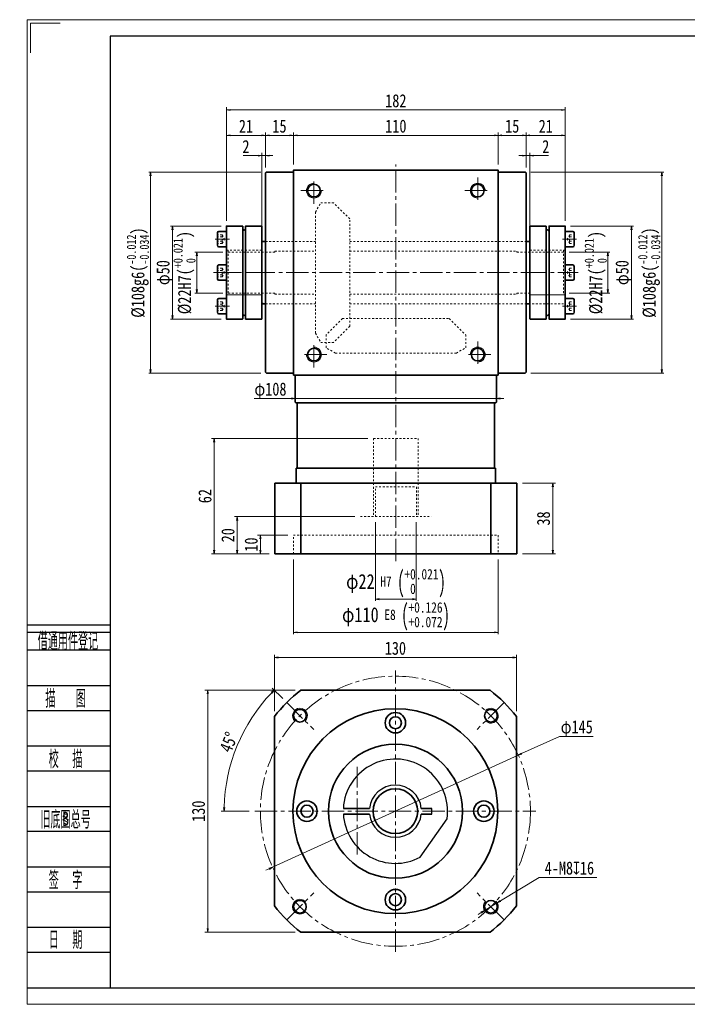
# Model space of a CAD drawing. Header units: millimetres. Extents: x -4 to 775, y 0 to 529.
# Tile 1 of 7: x -4 to 355, y 0 to 529. Entities that reach past the tile are written whole.
import ezdxf
from ezdxf.enums import TextEntityAlignment as Align

# ---------------------------------------------------------------- set-up
doc = ezdxf.new("R2010")
doc.units = ezdxf.units.MM
doc.linetypes.add('点画线', pattern=[18, 12, -2, 2, -2])
doc.linetypes.add('虚线', pattern=[2, 1, -1])
doc.layers.add('2细线层', color=4, linetype='Continuous')
doc.layers.add('6文字层', color=3, linetype='Continuous')
for name, color, linetype, lineweight in [('CDRAFT0', 7, 'Continuous', 35), ('中心线层', 1, '点画线', 18), ('图框_外框线', 7, 'Continuous', 18), ('尺寸线层', 3, 'Continuous', 18), ('粗实线层', 7, 'Continuous', 35), ('细实线', 211, 'Continuous', 18), ('虚线层', 6, '虚线', 18)]:
    doc.layers.add(name, color=color, linetype=linetype, lineweight=lineweight)
doc.styles.add('PC_TEXTSTYLE', font='ISOCP.SHX', dxfattribs={"width": 0.707, "bigfont": 'GBCBIG.SHX'})
doc.styles.add('宋体', font='txt', dxfattribs={"width": 0.8})
doc.dimstyles.new('A水平标注$0', dxfattribs={"dimtxt": 3.5, "dimasz": 2, "dimexe": 1.5, "dimexo": 3, "dimgap": 1.1, "dimtad": 1, "dimtoh": 1, "dimdec": 4, "dimdsep": 46, "dimtxsty": '宋体', "dimblk": 'OPEN', "dimcen": 3, "dimclrd": 3, "dimclre": 3, "dimclrt": 6, "dimadec": 0, "dimazin": 0, "dimtm": 1e-09, "dimtfac": 1, "dimtdec": 4, "dimtix": 1, "dimtmove": 0, "dimatfit": 3, "dimldrblk": 'OPEN', "dimfxl": 0, "dimlwd": 13, "dimlwe": 13, "dimarcsym": 0})
doc.dimstyles.new('D直径标注φ25', dxfattribs={"dimtxt": 3.5, "dimasz": 2, "dimexe": 1, "dimexo": 3, "dimtad": 1, "dimtoh": 1, "dimdec": 1, "dimdsep": 46, "dimtxsty": '宋体', "dimblk": 'OPEN', "dimcen": 3, "dimclrd": 3, "dimclre": 3, "dimclrt": 130, "dimadec": 0, "dimazin": 0, "dimtm": 1e-09, "dimtfac": 1, "dimtdec": 1, "dimtmove": 0, "dimatfit": 0, "dimldrblk": 'OPEN', "dimfxl": 0, "dimlwd": 13, "dimlwe": 13, "dimarcsym": 0})
doc.dimstyles.new('螺孔(M8-7H)', dxfattribs={"dimtxt": 3.5, "dimasz": 2, "dimexe": 1.25, "dimexo": 3, "dimtad": 1, "dimtoh": 1, "dimdec": 4, "dimdsep": 46, "dimtxsty": '宋体', "dimblk": 'OPEN', "dimcen": 3, "dimclrd": 3, "dimclre": 3, "dimclrt": 2, "dimadec": 0, "dimazin": 0, "dimtm": 1e-09, "dimtfac": 1, "dimtdec": 4, "dimtmove": 0, "dimatfit": 3, "dimldrblk": 'OPEN', "dimfxl": 0, "dimlwd": 9, "dimlwe": 9, "dimarcsym": 0})

# ---------------------------------------------------------------- blocks, each defined once
blk = doc.blocks.new('_Open')
at = {"color": 0, "linetype": 'ByBlock', "lineweight": -2}
for p, q in [((-1, 0.17), (0, 0)), ((-1, -0.17), (0, 0)), ((0, 0), (-1, 0))]:
    blk.add_line(p, q, dxfattribs=at)
blk = doc.blocks.new('*D18')
at = {"layer": 'Defpoints', "color": 0}
for p in [(125.23, 251.83), (143, 251.83), (133, 241.83)]:
    blk.add_point(p, dxfattribs=at)
at = {"layer": '尺寸线层', "color": 3, "lineweight": 13}
for p, q in [((140, 251.83), (123.73, 251.83)), ((125.23, 243.83), (125.23, 249.83)), ((130, 241.83), (123.73, 241.83))]:
    blk.add_line(p, q, dxfattribs=at)
at = {"layer": '尺寸线层', "color": 3, "lineweight": 13, "xscale": 2, "yscale": 2, "zscale": 2}
for p, rotation in [((125.23, 251.83), 90), ((125.23, 241.83), 270)]:
    blk.add_blockref('_Open', p, dxfattribs=dict(at, rotation=rotation))
at = {"layer": '尺寸线层', "color": 6, "insert": (120.31, 246.83), "char_height": 7, "attachment_point": 5, "rotation": 90, "style": '宋体'}
blk.add_mtext('10', dxfattribs=at)
blk = doc.blocks.new('*D19')
at = {"layer": 'Defpoints', "color": 0}
for p in [(100.45, 303.83), (186, 303.83), (133, 241.83)]:
    blk.add_point(p, dxfattribs=at)
at = {"layer": '尺寸线层', "color": 3, "lineweight": 13}
for p, q in [((183, 303.83), (98.95, 303.83)), ((100.45, 243.83), (100.45, 301.83)), ((130, 241.83), (98.95, 241.83))]:
    blk.add_line(p, q, dxfattribs=at)
at = {"layer": '尺寸线层', "color": 3, "lineweight": 13, "xscale": 2, "yscale": 2, "zscale": 2}
for p, rotation in [((100.45, 303.83), 90), ((100.45, 241.83), 270)]:
    blk.add_blockref('_Open', p, dxfattribs=dict(at, rotation=rotation))
at = {"layer": '尺寸线层', "color": 6, "insert": (95.52, 272.83), "char_height": 7, "attachment_point": 5, "rotation": 90, "style": '宋体'}
blk.add_mtext('62', dxfattribs=at)
blk = doc.blocks.new('*D20')
at = {"layer": 'Defpoints', "color": 0}
for p in [(144, 328.6), (252, 328.27), (252, 325.21)]:
    blk.add_point(p, dxfattribs=at)
at = {"layer": '尺寸线层', "color": 3, "lineweight": 13}
for p, q in [((121.86, 325.21), (139.97, 325.21)), ((139.97, 325.21), (142, 325.21)), ((144, 325.6), (144, 324.21)), ((144, 325.21), (252, 325.21)), ((252, 325.27), (252, 324.21)), ((254, 325.21), (256, 325.21))]:
    blk.add_line(p, q, dxfattribs=at)
at = {"layer": '尺寸线层', "color": 3, "lineweight": 13, "xscale": 2, "yscale": 2, "zscale": 2}
blk.add_blockref('_Open', (144, 325.21), dxfattribs=at)
at = {"layer": '尺寸线层', "color": 3, "lineweight": 13, "xscale": 2, "yscale": 2, "zscale": 2, "rotation": 180}
blk.add_blockref('_Open', (252, 325.21), dxfattribs=at)
at = {"layer": '尺寸线层', "color": 130, "insert": (130.67, 329.37), "char_height": 7, "attachment_point": 5, "style": '宋体'}
blk.add_mtext('φ108', dxfattribs=at)
blk = doc.blocks.new('*D21')
at = {"layer": 'Defpoints', "color": 0}
for p in [(146.96, 168.66), (96.94, 38.66), (146.96, 38.66)]:
    blk.add_point(p, dxfattribs=at)
at = {"layer": '尺寸线层', "color": 3, "lineweight": 13}
for p, q in [((143.96, 168.66), (95.44, 168.66)), ((96.94, 166.66), (96.94, 40.66)), ((143.96, 38.66), (95.44, 38.66))]:
    blk.add_line(p, q, dxfattribs=at)
at = {"layer": '尺寸线层', "color": 3, "lineweight": 13, "xscale": 2, "yscale": 2, "zscale": 2}
for p, rotation in [((96.94, 168.66), 90), ((96.94, 38.66), 270)]:
    blk.add_blockref('_Open', p, dxfattribs=dict(at, rotation=rotation))
at = {"layer": '尺寸线层', "color": 6, "insert": (92.02, 103.66), "char_height": 7, "attachment_point": 5, "rotation": 90, "style": '宋体'}
blk.add_mtext('130', dxfattribs=at)
blk = doc.blocks.new('*D22')
at = {"layer": 'Defpoints', "color": 0}
for p in [(139.43, 162), (153.9, 147.53), (112.77, 138.87), (122.26, 103.66), (273.26, 103.66)]:
    blk.add_point(p, dxfattribs=at)
at = {"layer": '尺寸线层', "color": 3, "lineweight": 13}
for p, q in [((137.3, 164.12), (131.65, 169.77)), ((119.26, 103.66), (104.27, 103.66))]:
    blk.add_line(p, q, dxfattribs=at)
blk.add_arc((197.76, 103.66), 91.99, 136.2457, 178.7543, dxfattribs=at)
at = {"layer": '尺寸线层', "color": 3, "lineweight": 13, "xscale": 2, "yscale": 2, "zscale": 2}
for p, rotation in [((132.71, 168.71), 45.62283992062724), ((105.77, 103.66), 269.3771600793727)]:
    blk.add_blockref('_Open', p, dxfattribs=dict(at, rotation=rotation))
at = {"layer": '尺寸线层', "color": 6, "insert": (108.26, 140.74), "char_height": 7, "attachment_point": 5, "rotation": 67.5, "style": '宋体'}
blk.add_mtext('45%%d', dxfattribs=at)
blk = doc.blocks.new('*D23')
at = {"layer": 'Defpoints', "color": 0}
for p in [(263.73, 133.74), (131.79, 73.59)]:
    blk.add_point(p, dxfattribs=at)
at = {"layer": '尺寸线层', "color": 3, "lineweight": 13}
for p, q in [((285.87, 143.83), (265.55, 134.57)), ((303.95, 143.83), (285.87, 143.83)), ((131.79, 73.59), (263.73, 133.74)), ((129.97, 72.76), (128.15, 71.93))]:
    blk.add_line(p, q, dxfattribs=at)
at = {"layer": '尺寸线层', "color": 3, "lineweight": 13, "xscale": 2, "yscale": 2, "zscale": 2}
for p, rotation in [((263.73, 133.74), 204.5077356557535), ((131.79, 73.59), 24.50773565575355)]:
    blk.add_blockref('_Open', p, dxfattribs=dict(at, rotation=rotation))
at = {"layer": '尺寸线层', "color": 130, "insert": (295.16, 147.99), "char_height": 7, "attachment_point": 5, "style": '宋体'}
blk.add_mtext('φ145', dxfattribs=at)
blk = doc.blocks.new('*D24')
at = {"layer": 'Defpoints', "color": 0}
for p in [(112.77, 261.83), (178.98, 261.83), (133, 241.83)]:
    blk.add_point(p, dxfattribs=at)
at = {"layer": '尺寸线层', "color": 3, "lineweight": 13}
for p, q in [((175.98, 261.83), (111.27, 261.83)), ((112.77, 243.83), (112.77, 259.83)), ((130, 241.83), (111.27, 241.83))]:
    blk.add_line(p, q, dxfattribs=at)
at = {"layer": '尺寸线层', "color": 3, "lineweight": 13, "xscale": 2, "yscale": 2, "zscale": 2}
for p, rotation in [((112.77, 261.83), 90), ((112.77, 241.83), 270)]:
    blk.add_blockref('_Open', p, dxfattribs=dict(at, rotation=rotation))
at = {"layer": '尺寸线层', "color": 6, "insert": (107.85, 251.83), "char_height": 7, "attachment_point": 5, "rotation": 90, "style": '宋体'}
blk.add_mtext('20', dxfattribs=at)
blk = doc.blocks.new('*D25')
at = {"layer": 'Defpoints', "color": 0}
for p in [(108, 403.83), (91.07, 381.83), (108, 381.83)]:
    blk.add_point(p, dxfattribs=at)
at = {"layer": '尺寸线层', "color": 3, "lineweight": 13}
for p, q in [((105, 403.83), (90.07, 403.83)), ((91.07, 401.83), (91.07, 383.83)), ((105, 381.83), (90.07, 381.83))]:
    blk.add_line(p, q, dxfattribs=at)
at = {"layer": '尺寸线层', "color": 3, "lineweight": 13, "xscale": 2, "yscale": 2, "zscale": 2}
for p, rotation in [((91.07, 403.83), 90), ((91.07, 381.83), 270)]:
    blk.add_blockref('_Open', p, dxfattribs=dict(at, rotation=rotation))
at = {"layer": '尺寸线层', "color": 130, "insert": (84.47, 392.83), "char_height": 7, "attachment_point": 5, "rotation": 90, "style": '宋体'}
blk.add_mtext('{\\A1;\\A1;%%C22H7({\\H0.707107x;\\S+0.021^  0;})}', dxfattribs=at)
blk = doc.blocks.new('*D26')
at = {"layer": 'Defpoints', "color": 0}
for p in [(288, 403.83), (288, 381.83), (311.9, 381.83)]:
    blk.add_point(p, dxfattribs=at)
at = {"layer": '尺寸线层', "color": 3, "lineweight": 13}
for p, q in [((291, 403.83), (312.9, 403.83)), ((311.9, 401.83), (311.9, 383.83)), ((291, 381.83), (312.9, 381.83))]:
    blk.add_line(p, q, dxfattribs=at)
at = {"layer": '尺寸线层', "color": 3, "lineweight": 13, "xscale": 2, "yscale": 2, "zscale": 2}
for p, rotation in [((311.9, 403.83), 90), ((311.9, 381.83), 270)]:
    blk.add_blockref('_Open', p, dxfattribs=dict(at, rotation=rotation))
at = {"layer": '尺寸线层', "color": 130, "insert": (305.31, 392.83), "char_height": 7, "attachment_point": 5, "rotation": 90, "style": '宋体'}
blk.add_mtext('{\\A1;\\A1;%%C22H7({\\H0.707107x;\\S+0.021^  0;})}', dxfattribs=at)
blk = doc.blocks.new('34fhh_1')
at = {"layer": '中心线层'}
blk.add_line((1.59, 0), (-6.07, 0), dxfattribs=at)
at = {"layer": '粗实线层'}
for p, q in [((-4.82, 3.31), (-4.82, -3.31)), ((0, 4.14), (-3.99, 4.14)), ((0, -4.14), (0, 4.14)), ((-3.99, -4.14), (0, -4.14))]:
    blk.add_line(p, q, dxfattribs=at)
for centre, start, end in [((-3.99, 3.31), 90, 180), ((-3.99, -3.31), 180, 270)]:
    blk.add_arc(centre, 0.828, start, end, dxfattribs=at)
at = {"layer": '虚线层'}
for p, q in [((-2.32, 2.31), (-4.82, 2.31)), ((-2.32, 1.15), (-4.82, 1.15)), ((-2.32, 2.31), (-0.99, 0)), ((-2.32, -2.31), (-0.99, 0)), ((-2.32, -1.15), (-4.82, -1.15)), ((-2.32, -2.31), (-4.82, -2.31))]:
    blk.add_line(p, q, dxfattribs=at)
for centre, radius, start, end in [((-3.47, 1.73), 1.29, 333.4349, 26.5651), ((-6.71, 0), 4.54, 345.2529, 14.7471), ((-3.47, -1.73), 1.29, 333.4349, 26.5651)]:
    blk.add_arc(centre, radius, start, end, dxfattribs=at)
blk = doc.blocks.new('zjt-090_1')
at = {"color": 7, "linetype": 'Continuous'}
for p, q in [((-19, -24.85), (-19, 24.85)), ((-10.41, 25), (-18.85, 25)), ((-10.26, 24.85), (-10.26, 0)), ((-8.74, 24.85), (-8.74, -24.85)), ((-0.15, 25), (-8.59, 25)), ((0, 24.85), (0, 0)), ((-10.26, 0), (-10.26, -24.85)), ((0, 0), (0, -24.85)), ((-18.85, -25), (-10.41, -25)), ((-8.59, -25), (-0.15, -25))]:
    blk.add_line(p, q, dxfattribs=at)
for centre, radius, start, end in [((-18.85, 24.85), 0.15, 90, 180), ((-10.41, 24.85), 0.15, 0, 90), ((-9.5, 22.25), 0.76, 0, 180), ((-8.59, 24.85), 0.15, 90, 180), ((-0.15, 24.85), 0.15, 0, 90), ((-18.85, -24.85), 0.15, 180, 270), ((-10.41, -24.85), 0.15, 270, 0), ((-9.5, -22.25), 0.76, 180, 0), ((-8.59, -24.85), 0.15, 180, 270), ((-0.15, -24.85), 0.15, 270, 0)]:
    blk.add_arc(centre, radius, start, end, dxfattribs=at)
at = {"layer": '中心线层'}
blk.add_line((3, 0), (-25.94, 0), dxfattribs=at)
at = {"layer": '粗实线层', "color": 6, "linetype": '虚线', "lineweight": 18}
for p, q in [((0, 12), (-19, 12)), ((0, -12), (-19, -12))]:
    blk.add_line(p, q, dxfattribs=at)
at = {"layer": '粗实线层'}
for p in [(-19, 18), (-19, 0)]:
    blk.add_blockref('34fhh_1', p, dxfattribs=at)
at = {"layer": '粗实线层', "xscale": -0.9999999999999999, "rotation": 180}
blk.add_blockref('34fhh_1', (-19, -18), dxfattribs=at)
blk = doc.blocks.new('*D27')
at = {"layer": 'Defpoints', "color": 0}
for p in [(288.85, 417.83), (288.85, 367.83), (324.57, 367.83)]:
    blk.add_point(p, dxfattribs=at)
at = {"layer": '尺寸线层', "color": 3, "lineweight": 13}
for p, q in [((291.85, 417.83), (325.57, 417.83)), ((324.57, 415.83), (324.57, 369.83)), ((291.85, 367.83), (325.57, 367.83))]:
    blk.add_line(p, q, dxfattribs=at)
at = {"layer": '尺寸线层', "color": 3, "lineweight": 13, "xscale": 2, "yscale": 2, "zscale": 2}
for p, rotation in [((324.57, 417.83), 90), ((324.57, 367.83), 270)]:
    blk.add_blockref('_Open', p, dxfattribs=dict(at, rotation=rotation))
at = {"layer": '尺寸线层', "color": 130, "insert": (320.41, 392.83), "char_height": 7, "attachment_point": 5, "rotation": 90, "style": '宋体'}
blk.add_mtext('φ50', dxfattribs=at)
blk = doc.blocks.new('*D28')
at = {"layer": 'Defpoints', "color": 0}
for p in [(267.5, 446.83), (267.5, 338.83), (340.87, 338.83)]:
    blk.add_point(p, dxfattribs=at)
at = {"layer": '尺寸线层', "color": 3, "lineweight": 13}
for p, q in [((270.5, 446.83), (341.87, 446.83)), ((340.87, 444.83), (340.87, 340.83)), ((270.5, 338.83), (341.87, 338.83))]:
    blk.add_line(p, q, dxfattribs=at)
at = {"layer": '尺寸线层', "color": 3, "lineweight": 13, "xscale": 2, "yscale": 2, "zscale": 2}
for p, rotation in [((340.87, 446.83), 90), ((340.87, 338.83), 270)]:
    blk.add_blockref('_Open', p, dxfattribs=dict(at, rotation=rotation))
at = {"layer": '尺寸线层', "color": 130, "insert": (334.04, 392.83), "char_height": 7, "attachment_point": 5, "rotation": 90, "style": '宋体'}
blk.add_mtext('{\\A1;\\A1;%%C108g6({\\H0.707107x;\\S-0.012^ -0.034;})}', dxfattribs=at)
blk = doc.blocks.new('*D29')
at = {"layer": 'Defpoints', "color": 0}
for p in [(107.15, 417.83), (78.04, 367.83), (107.15, 367.83)]:
    blk.add_point(p, dxfattribs=at)
at = {"layer": '尺寸线层', "color": 3, "lineweight": 13}
for p, q in [((104.15, 417.83), (77.04, 417.83)), ((78.04, 415.83), (78.04, 369.83)), ((104.15, 367.83), (77.04, 367.83))]:
    blk.add_line(p, q, dxfattribs=at)
at = {"layer": '尺寸线层', "color": 3, "lineweight": 13, "xscale": 2, "yscale": 2, "zscale": 2}
for p, rotation in [((78.04, 417.83), 89.99999999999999), ((78.04, 367.83), 270)]:
    blk.add_blockref('_Open', p, dxfattribs=dict(at, rotation=rotation))
at = {"layer": '尺寸线层', "color": 130, "insert": (73.88, 392.83), "char_height": 7, "attachment_point": 5, "rotation": 90, "style": '宋体'}
blk.add_mtext('φ50', dxfattribs=at)
blk = doc.blocks.new('*D30')
at = {"layer": 'Defpoints', "color": 0}
for p in [(128.5, 446.83), (66.27, 338.83), (128.5, 338.83)]:
    blk.add_point(p, dxfattribs=at)
at = {"layer": '尺寸线层', "color": 3, "lineweight": 13}
for p, q in [((125.5, 446.83), (65.27, 446.83)), ((66.27, 444.83), (66.27, 340.83)), ((125.5, 338.83), (65.27, 338.83))]:
    blk.add_line(p, q, dxfattribs=at)
at = {"layer": '尺寸线层', "color": 3, "lineweight": 13, "xscale": 2, "yscale": 2, "zscale": 2}
for p, rotation in [((66.27, 446.83), 90), ((66.27, 338.83), 270)]:
    blk.add_blockref('_Open', p, dxfattribs=dict(at, rotation=rotation))
at = {"layer": '尺寸线层', "color": 130, "insert": (59.44, 392.83), "char_height": 7, "attachment_point": 5, "rotation": 90, "style": '宋体'}
blk.add_mtext('{\\A1;\\A1;%%C108g6({\\H0.707107x;\\S-0.012^ -0.034;})}', dxfattribs=at)
blk = doc.blocks.new('*D31')
at = {"layer": 'Defpoints', "color": 0}
for p in [(128, 466.53), (128, 446.33), (143, 447.83)]:
    blk.add_point(p, dxfattribs=at)
at = {"layer": '尺寸线层', "color": 3, "lineweight": 13}
for p, q in [((128, 449.33), (128, 468.03)), ((141, 466.53), (130, 466.53)), ((143, 450.83), (143, 468.03))]:
    blk.add_line(p, q, dxfattribs=at)
at = {"layer": '尺寸线层', "color": 3, "lineweight": 13, "xscale": 2, "yscale": 2, "zscale": 2, "rotation": 180}
blk.add_blockref('_Open', (128, 466.53), dxfattribs=at)
at = {"layer": '尺寸线层', "color": 3, "lineweight": 13, "xscale": 2, "yscale": 2, "zscale": 2}
blk.add_blockref('_Open', (143, 466.53), dxfattribs=at)
at = {"layer": '尺寸线层', "color": 6, "insert": (135.5, 471.43), "char_height": 7, "attachment_point": 5, "style": '宋体'}
blk.add_mtext('15', dxfattribs=at)
blk = doc.blocks.new('*D32')
at = {"layer": 'Defpoints', "color": 0}
for p in [(253, 466.53), (143, 447.83), (253, 447.83)]:
    blk.add_point(p, dxfattribs=at)
at = {"layer": '尺寸线层', "color": 3, "lineweight": 13}
for p, q in [((143, 450.83), (143, 468.03)), ((145, 466.53), (251, 466.53)), ((253, 450.83), (253, 468.03))]:
    blk.add_line(p, q, dxfattribs=at)
at = {"layer": '尺寸线层', "color": 3, "lineweight": 13, "xscale": 2, "yscale": 2, "zscale": 2, "rotation": 180}
blk.add_blockref('_Open', (143, 466.53), dxfattribs=at)
at = {"layer": '尺寸线层', "color": 3, "lineweight": 13, "xscale": 2, "yscale": 2, "zscale": 2}
blk.add_blockref('_Open', (253, 466.53), dxfattribs=at)
at = {"layer": '尺寸线层', "color": 6, "insert": (198, 471.45), "char_height": 7, "attachment_point": 5, "style": '宋体'}
blk.add_mtext('110', dxfattribs=at)
blk = doc.blocks.new('*D33')
at = {"layer": 'Defpoints', "color": 0}
for p in [(126, 455.63), (128, 446.33), (126, 408.58)]:
    blk.add_point(p, dxfattribs=at)
at = {"layer": '尺寸线层', "color": 3, "lineweight": 13}
for p, q in [((115.96, 455.63), (120.55, 455.63)), ((120.55, 455.63), (124, 455.63)), ((126, 411.58), (126, 457.13)), ((128, 455.63), (126, 455.63)), ((128, 449.33), (128, 457.13)), ((130, 455.63), (132, 455.63))]:
    blk.add_line(p, q, dxfattribs=at)
at = {"layer": '尺寸线层', "color": 3, "lineweight": 13, "xscale": 2, "yscale": 2, "zscale": 2}
blk.add_blockref('_Open', (126, 455.63), dxfattribs=at)
at = {"layer": '尺寸线层', "color": 3, "lineweight": 13, "xscale": 2, "yscale": 2, "zscale": 2, "rotation": 180}
blk.add_blockref('_Open', (128, 455.63), dxfattribs=at)
at = {"layer": '尺寸线层', "color": 6, "insert": (117.5, 460.51), "char_height": 7, "attachment_point": 5, "style": '宋体'}
blk.add_mtext('2', dxfattribs=at)
blk = doc.blocks.new('*D34')
at = {"layer": 'Defpoints', "color": 0}
for p in [(107, 480.14), (107, 417.68), (289, 417.63)]:
    blk.add_point(p, dxfattribs=at)
at = {"layer": '尺寸线层', "color": 3, "lineweight": 13}
for p, q in [((107, 420.68), (107, 481.64)), ((289, 420.63), (289, 481.64)), ((287, 480.14), (109, 480.14))]:
    blk.add_line(p, q, dxfattribs=at)
at = {"layer": '尺寸线层', "color": 3, "lineweight": 13, "xscale": 2, "yscale": 2, "zscale": 2, "rotation": 180}
blk.add_blockref('_Open', (107, 480.14), dxfattribs=at)
at = {"layer": '尺寸线层', "color": 3, "lineweight": 13, "xscale": 2, "yscale": 2, "zscale": 2}
blk.add_blockref('_Open', (289, 480.14), dxfattribs=at)
at = {"layer": '尺寸线层', "color": 6, "insert": (198, 485.06), "char_height": 7, "attachment_point": 5, "style": '宋体'}
blk.add_mtext('182', dxfattribs=at)
blk = doc.blocks.new('*D35')
at = {"layer": 'Defpoints', "color": 0}
for p in [(107, 466.53), (128, 446.33), (107, 417.68)]:
    blk.add_point(p, dxfattribs=at)
at = {"layer": '尺寸线层', "color": 3, "lineweight": 13}
for p, q in [((107, 420.68), (107, 468.03)), ((126, 466.53), (109, 466.53)), ((128, 449.33), (128, 468.03))]:
    blk.add_line(p, q, dxfattribs=at)
at = {"layer": '尺寸线层', "color": 3, "lineweight": 13, "xscale": 2, "yscale": 2, "zscale": 2, "rotation": 180}
blk.add_blockref('_Open', (107, 466.53), dxfattribs=at)
at = {"layer": '尺寸线层', "color": 3, "lineweight": 13, "xscale": 2, "yscale": 2, "zscale": 2}
blk.add_blockref('_Open', (128, 466.53), dxfattribs=at)
at = {"layer": '尺寸线层', "color": 6, "insert": (117.5, 471.43), "char_height": 7, "attachment_point": 5, "style": '宋体'}
blk.add_mtext('21', dxfattribs=at)
blk = doc.blocks.new('*D36')
at = {"layer": 'Defpoints', "color": 0}
for p in [(268, 466.53), (253, 447.83), (268, 446.33)]:
    blk.add_point(p, dxfattribs=at)
at = {"layer": '尺寸线层', "color": 3, "lineweight": 13}
for p, q in [((253, 450.83), (253, 468.03)), ((255, 466.53), (266, 466.53)), ((268, 449.33), (268, 468.03))]:
    blk.add_line(p, q, dxfattribs=at)
at = {"layer": '尺寸线层', "color": 3, "lineweight": 13, "xscale": 2, "yscale": 2, "zscale": 2, "rotation": 180}
blk.add_blockref('_Open', (253, 466.53), dxfattribs=at)
at = {"layer": '尺寸线层', "color": 3, "lineweight": 13, "xscale": 2, "yscale": 2, "zscale": 2}
blk.add_blockref('_Open', (268, 466.53), dxfattribs=at)
at = {"layer": '尺寸线层', "color": 6, "insert": (260.5, 471.43), "char_height": 7, "attachment_point": 5, "style": '宋体'}
blk.add_mtext('15', dxfattribs=at)
blk = doc.blocks.new('*D37')
at = {"layer": 'Defpoints', "color": 0}
for p in [(270, 455.63), (268, 446.33), (270, 408.58)]:
    blk.add_point(p, dxfattribs=at)
at = {"layer": '尺寸线层', "color": 3, "lineweight": 13}
for p, q in [((266, 455.63), (264, 455.63)), ((268, 449.33), (268, 457.13)), ((268, 455.63), (270, 455.63)), ((270, 411.58), (270, 457.13)), ((275.46, 455.63), (272, 455.63)), ((280.05, 455.63), (275.46, 455.63))]:
    blk.add_line(p, q, dxfattribs=at)
at = {"layer": '尺寸线层', "color": 3, "lineweight": 13, "xscale": 2, "yscale": 2, "zscale": 2}
blk.add_blockref('_Open', (268, 455.63), dxfattribs=at)
at = {"layer": '尺寸线层', "color": 3, "lineweight": 13, "xscale": 2, "yscale": 2, "zscale": 2, "rotation": 180}
blk.add_blockref('_Open', (270, 455.63), dxfattribs=at)
at = {"layer": '尺寸线层', "color": 6, "insert": (278.5, 460.51), "char_height": 7, "attachment_point": 5, "style": '宋体'}
blk.add_mtext('2', dxfattribs=at)
blk = doc.blocks.new('*D38')
at = {"layer": 'Defpoints', "color": 0}
for p in [(289, 466.53), (268, 446.33), (289, 417.68)]:
    blk.add_point(p, dxfattribs=at)
at = {"layer": '尺寸线层', "color": 3, "lineweight": 13}
for p, q in [((268, 449.33), (268, 468.03)), ((270, 466.53), (287, 466.53)), ((289, 420.68), (289, 468.03))]:
    blk.add_line(p, q, dxfattribs=at)
at = {"layer": '尺寸线层', "color": 3, "lineweight": 13, "xscale": 2, "yscale": 2, "zscale": 2, "rotation": 180}
blk.add_blockref('_Open', (268, 466.53), dxfattribs=at)
at = {"layer": '尺寸线层', "color": 3, "lineweight": 13, "xscale": 2, "yscale": 2, "zscale": 2}
blk.add_blockref('_Open', (289, 466.53), dxfattribs=at)
at = {"layer": '尺寸线层', "color": 6, "insert": (278.5, 471.43), "char_height": 7, "attachment_point": 5, "style": '宋体'}
blk.add_mtext('21', dxfattribs=at)
blk = doc.blocks.new('*D39')
at = {"layer": 'Defpoints', "color": 0}
for p in [(263, 279.83), (263, 241.83), (282.24, 241.83)]:
    blk.add_point(p, dxfattribs=at)
at = {"layer": '尺寸线层', "color": 3, "lineweight": 13}
for p, q in [((266, 279.83), (283.74, 279.83)), ((282.24, 277.83), (282.24, 243.83)), ((266, 241.83), (283.74, 241.83))]:
    blk.add_line(p, q, dxfattribs=at)
at = {"layer": '尺寸线层', "color": 3, "lineweight": 13, "xscale": 2, "yscale": 2, "zscale": 2}
for p, rotation in [((282.24, 279.83), 90), ((282.24, 241.83), 270)]:
    blk.add_blockref('_Open', p, dxfattribs=dict(at, rotation=rotation))
at = {"layer": '尺寸线层', "color": 6, "insert": (277.31, 260.83), "char_height": 7, "attachment_point": 5, "rotation": 90, "style": '宋体'}
blk.add_mtext('38', dxfattribs=at)
blk = doc.blocks.new('*D40')
at = {"layer": 'Defpoints', "color": 0}
for p in [(262.76, 186.2), (132.76, 154.47), (262.76, 154.47)]:
    blk.add_point(p, dxfattribs=at)
at = {"layer": '尺寸线层', "color": 3, "lineweight": 13}
for p, q in [((132.76, 157.47), (132.76, 187.7)), ((134.76, 186.2), (260.76, 186.2)), ((262.76, 157.47), (262.76, 187.7))]:
    blk.add_line(p, q, dxfattribs=at)
at = {"layer": '尺寸线层', "color": 3, "lineweight": 13, "xscale": 2, "yscale": 2, "zscale": 2, "rotation": 180}
blk.add_blockref('_Open', (132.76, 186.2), dxfattribs=at)
at = {"layer": '尺寸线层', "color": 3, "lineweight": 13, "xscale": 2, "yscale": 2, "zscale": 2}
blk.add_blockref('_Open', (262.76, 186.2), dxfattribs=at)
at = {"layer": '尺寸线层', "color": 6, "insert": (197.76, 191.12), "char_height": 7, "attachment_point": 5, "style": '宋体'}
blk.add_mtext('130', dxfattribs=at)
blk = doc.blocks.new('*D41')
at = {"color": 3, "lineweight": 9}
for p, q in [((274.98, 68.03), (254.17, 55.49)), ((305.91, 68.03), (274.98, 68.03)), ((245.6, 50.34), (252.45, 54.46)), ((243.89, 49.3), (242.17, 48.27))]:
    blk.add_line(p, q, dxfattribs=at)
at = {"layer": 'Defpoints', "color": 0}
for p in [(252.45, 54.46), (245.6, 50.34)]:
    blk.add_point(p, dxfattribs=at)
at = {"color": 3, "lineweight": 9, "xscale": 2, "yscale": 2, "zscale": 2}
for p, rotation in [((252.45, 54.46), 211.0556674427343), ((245.6, 50.34), 31.05566744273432)]:
    blk.add_blockref('_Open', p, dxfattribs=dict(at, rotation=rotation))
at = {"color": 2, "insert": (291.2, 73.1), "char_height": 7, "attachment_point": 5, "style": '宋体'}
blk.add_mtext('4-M8{\\famgdt|b0|i0|c0|p0;x}{16}', dxfattribs=at)
blk = doc.blocks.new('*D42')
at = {"color": 3, "lineweight": 13}
for p, q in [((187, 258.83), (187, 216.53)), ((209, 258.83), (209, 216.53)), ((189, 217.53), (207, 217.53))]:
    blk.add_line(p, q, dxfattribs=at)
at = {"layer": 'Defpoints', "color": 0}
for p in [(187, 261.83), (209, 261.83), (209, 217.53)]:
    blk.add_point(p, dxfattribs=at)
at = {"color": 3, "lineweight": 13, "xscale": 2, "yscale": 2, "zscale": 2, "rotation": 180}
blk.add_blockref('_Open', (187, 217.53), dxfattribs=at)
at = {"color": 3, "lineweight": 13, "xscale": 2, "yscale": 2, "zscale": 2}
blk.add_blockref('_Open', (209, 217.53), dxfattribs=at)
at = {"color": 130, "insert": (198, 226.07), "char_height": 8, "attachment_point": 5, "style": '宋体'}
blk.add_mtext('{\\A1;φ22{}{{\\H0.7x;\\C2; H7 {\\H2x;\\W0.5;(}\\S+0.021^  0;{\\H2x;\\W0.5;)}}}}', dxfattribs=at)
blk = doc.blocks.new('*D43')
at = {"color": 3, "lineweight": 13}
for p, q in [((143, 238.83), (143, 198.7)), ((253, 238.83), (253, 198.7)), ((145, 199.7), (251, 199.7))]:
    blk.add_line(p, q, dxfattribs=at)
at = {"layer": 'Defpoints', "color": 0}
for p in [(143, 241.83), (253, 241.83), (253, 199.7)]:
    blk.add_point(p, dxfattribs=at)
at = {"color": 3, "lineweight": 13, "xscale": 2, "yscale": 2, "zscale": 2, "rotation": 180}
blk.add_blockref('_Open', (143, 199.7), dxfattribs=at)
at = {"color": 3, "lineweight": 13, "xscale": 2, "yscale": 2, "zscale": 2}
blk.add_blockref('_Open', (253, 199.7), dxfattribs=at)
at = {"color": 130, "insert": (198, 208.24), "char_height": 8, "attachment_point": 5, "style": '宋体'}
blk.add_mtext('{\\A1;φ110{}{{\\H0.7x;\\C2; E8 {\\H2x;\\W0.5;(}\\S+0.126^ +0.072;{\\H2x;\\W0.5;)}}}}', dxfattribs=at)

msp = doc.modelspace()

# ---------------------------------------------------------------- linework, layer by layer
for p, q in [((217.26221, 102.16397), (217.26221, 105.16397)), ((211.00849, 78.99544), (225.47354, 99.65367))]:
    msp.add_line(p, q)
for radius, start, end in [(28, 351.7655006, 176.9291132), (14, 6.1506398, 173.8493602), (28, 183.0708868, 298.2344994), (14, 186.1506398, 353.8493602)]:
    msp.add_arc((197.76221, 103.66397), radius, start, end)
at = {"layer": '2细线层'}
for p, q in [((-0.20315, 203.64764), (44.49657, 203.64764)), ((-0.20315, 199.82904), (44.49657, 199.82904)), ((-0.20315, 190.28256), (44.49657, 190.28256)), ((-0.20315, 171.18958), (44.49657, 171.18958)), ((-0.20315, 157.8245), (44.49657, 157.8245)), ((-0.20315, 138.73153), (44.49657, 138.73153)), ((-0.20315, 125.36645), (44.49657, 125.36645)), ((-0.20315, 106.27348), (44.49657, 106.27348)), ((-0.20315, 92.90839), (44.49657, 92.90839)), ((-0.20315, 73.81542), (44.49657, 73.81542)), ((-0.20315, 60.45034), (44.49657, 60.45034)), ((-0.20315, 41.35737), (44.49657, 41.35737)), ((-0.20315, 27.99229), (44.49657, 27.99229)), ((-0.20315, 8.89931), (44.49657, 8.89931))]:
    msp.add_line(p, q, dxfattribs=at)
at = {"layer": 'CDRAFT0'}
for points in [[(146.95621, 168.66397), (248.56822, 168.66397)], [(132.76221, 52.85796), (132.76221, 154.46997)], [(262.76221, 154.46997), (262.76221, 52.85796)], [(248.56822, 38.66397), (146.95621, 38.66397)]]:
    msp.add_lwpolyline(points, dxfattribs=at)
for centre, radius in [((197.76221, 103.66397), 55), ((146.49697, 154.92921), 3.4), ((249.02745, 154.92921), 3.4), ((146.49697, 52.39873), 3.4), ((249.02745, 52.39873), 3.4)]:
    msp.add_circle(centre, radius, dxfattribs=at)
for start, end in [(128.0122795, 141.9877205), (38.0122795, 51.9877205), (218.0122795, 231.9877205), (308.0122795, 321.9877205)]:
    msp.add_arc((197.76221, 103.66397), 82.5, start, end, dxfattribs=at)
at = {"layer": '中心线层'}
for p, q in [((198.00425, 237.88629), (198.00425, 450.82973)), ((154.00425, 429.82973), (154.00425, 443.82973)), ((242.00425, 443.82973), (242.00425, 429.82973)), ((147.00425, 436.82973), (161.00425, 436.82973)), ((235.00425, 436.82973), (249.00425, 436.82973)), ((103.08659, 392.82973), (274.01592, 392.82973)), ((154.00425, 341.82973), (154.00425, 355.82973)), ((242.00425, 355.82973), (242.00425, 341.82973)), ((161.00425, 348.82973), (147.00425, 348.82973)), ((249.00425, 348.82973), (235.00425, 348.82973)), ((197.76221, 28.16397), (197.76221, 179.16397)), ((139.4259, 162.00028), (153.89571, 147.53047)), ((256.09852, 162.00028), (241.62872, 147.53047)), ((177.26227, 80.40939), (177.26227, 127.53849)), ((122.26221, 103.66397), (273.26221, 103.66397)), ((139.4259, 45.32766), (153.89571, 59.79746)), ((256.09852, 45.32766), (241.62872, 59.79746))]:
    msp.add_line(p, q, dxfattribs=at)
msp.add_circle((197.76221, 103.66397), 72.5, dxfattribs=at)
at = {"layer": '图框_外框线', "color": 3}
msp.add_lwpolyline([(0, 0), (747.54235, 0), (747.54235, 528.61923), (0, 528.61923)], close=True, dxfattribs=at)
msp.add_lwpolyline([(1.77986, 510.8206), (1.77986, 526.83937), (17.79863, 526.83937)], dxfattribs=at)
at = {"layer": '图框_外框线', "color": 3, "lineweight": 25}
msp.add_lwpolyline([(44.49657, 8.89931), (738.64303, 8.89931), (738.64303, 519.71992), (44.49657, 519.71992)], close=True, dxfattribs=at)
at = {"layer": '粗实线层'}
for p, q in [((128.50425, 446.82973), (128.00425, 446.32973)), ((128.00425, 446.32973), (128.00425, 339.32973)), ((143.00425, 446.82973), (128.50425, 446.82973)), ((253.00425, 446.82973), (267.50425, 446.82973)), ((267.50425, 446.82973), (268.00425, 446.32973)), ((268.00425, 446.32973), (268.00425, 339.32973)), ((126.00425, 408.57973), (126.00425, 377.07973)), ((126.00425, 408.57973), (126.00425, 377.07973)), ((128.00425, 409.57973), (127.00425, 409.57973)), ((128.00425, 409.57973), (127.00425, 409.57973)), ((268.00425, 409.57973), (269.00425, 409.57973)), ((268.00425, 409.57973), (269.00425, 409.57973)), ((270.00425, 408.57973), (270.00425, 377.07973)), ((270.00425, 408.57973), (270.00425, 377.07973)), ((128.00425, 376.07973), (127.00425, 376.07973)), ((128.00425, 376.07973), (127.00425, 376.07973)), ((268.00425, 376.07973), (269.00425, 376.07973)), ((268.00425, 376.07973), (269.00425, 376.07973)), ((128.00425, 339.32973), (128.50425, 338.82973)), ((143.00425, 338.82973), (128.50425, 338.82973)), ((253.00425, 338.82973), (267.50425, 338.82973)), ((268.00425, 339.32973), (267.50425, 338.82973)), ((144.50425, 337.82973), (144.00425, 337.32973)), ((144.00425, 337.32973), (144.00425, 323.32973)), ((251.50425, 337.82973), (252.00425, 337.32973)), ((252.00425, 337.32973), (252.00425, 323.32973)), ((144.50425, 322.82973), (144.00425, 323.32973)), ((144.50425, 322.82973), (251.50425, 322.82973)), ((145.00425, 287.82973), (145.00425, 322.82973)), ((251.00425, 287.82973), (251.00425, 322.82973)), ((251.50425, 322.82973), (252.00425, 323.32973)), ((144.50425, 287.82973), (251.50425, 287.82973)), ((144.50425, 280.32973), (144.50425, 287.82973)), ((251.50425, 280.32973), (251.50425, 287.82973)), ((145.00425, 279.82973), (144.50425, 280.32973)), ((251.00425, 279.82973), (251.50425, 280.32973)), ((133.00425, 279.82973), (133.00425, 241.82973)), ((133.00425, 279.82973), (263.00425, 279.82973)), ((146.95621, 241.82973), (146.95621, 279.82973)), ((249.05229, 241.82973), (249.05229, 279.82973)), ((263.00425, 279.82973), (263.00425, 241.82973)), ((133.00425, 241.82973), (263.00425, 241.82973)), ((169.80153, 105.16397), (183.8428, 105.16397)), ((169.80153, 102.16397), (183.8428, 102.16397)), ((217.26221, 105.16397), (211.68162, 105.16397)), ((217.26221, 102.16397), (211.68162, 102.16397))]:
    msp.add_line(p, q, dxfattribs=at)
at = {"layer": '粗实线层', "color": 6, "linetype": '虚线', "lineweight": 18}
for p, q in [((154.80425, 425.32973), (157.691, 430.32973)), ((157.691, 430.32973), (164.51689, 430.32973)), ((173.20425, 421.64237), (164.51689, 430.32973)), ((154.80425, 425.32973), (154.80425, 360.32973)), ((173.20425, 364.01709), (173.20425, 421.64237)), ((128.00425, 409.57973), (154.80425, 409.57973)), ((173.20425, 409.57973), (268.00425, 409.57973)), ((126.00425, 404.82973), (108.00425, 404.82973)), ((108.00425, 404.82973), (108.00425, 380.82973)), ((108.00425, 403.82973), (133.00425, 403.82973)), ((133.00425, 403.82973), (133.00425, 404.32973)), ((133.00425, 404.32973), (154.80425, 404.32973)), ((173.20425, 404.32973), (263.00425, 404.32973)), ((263.00425, 403.82973), (263.00425, 404.32973)), ((263.00425, 403.82973), (288.00425, 403.82973)), ((270.00425, 404.82973), (288.00425, 404.82973)), ((288.00425, 404.82973), (288.00425, 380.82973)), ((108.00425, 381.82973), (133.00425, 381.82973)), ((108.00425, 380.82973), (126.00425, 380.82973)), ((133.00425, 381.82973), (133.00425, 381.32973)), ((133.00425, 381.32973), (154.80425, 381.32973)), ((173.20425, 381.32973), (263.00425, 381.32973)), ((263.00425, 381.82973), (270.00425, 381.82973)), ((263.00425, 381.82973), (263.00425, 381.32973)), ((288.00425, 380.82973), (270.00425, 380.82973)), ((128.00425, 376.07973), (154.80425, 376.07973)), ((173.20425, 376.07973), (288.00425, 376.07973)), ((169.29161, 368.12973), (160.50425, 359.34237)), ((169.29161, 368.12973), (226.71689, 368.12973)), ((226.71689, 368.12973), (235.50425, 359.34237)), ((154.80425, 360.32973), (157.691, 355.32973)), ((173.20425, 364.01709), (164.51689, 355.32973)), ((157.691, 355.32973), (164.51689, 355.32973)), ((160.50425, 352.51649), (160.50425, 359.34237)), ((235.50425, 352.51649), (235.50425, 359.34237)), ((165.50425, 349.62973), (160.50425, 352.51649)), ((230.50425, 349.62973), (165.50425, 349.62973)), ((230.50425, 349.62973), (235.50425, 352.51649)), ((186.00425, 303.82973), (186.00425, 261.82973)), ((186.00425, 303.82973), (210.00425, 303.82973)), ((210.00425, 303.82973), (210.00425, 261.82973)), ((187.00425, 261.82973), (187.00425, 277.82973)), ((187.00425, 277.82973), (209.00425, 277.82973)), ((209.00425, 277.82973), (209.00425, 261.82973)), ((178.97735, 261.82973), (217.03114, 261.82973)), ((143.00425, 241.82973), (143.00425, 251.82973)), ((143.00425, 251.82973), (253.00425, 251.82973)), ((253.00425, 251.82973), (253.00425, 241.82973))]:
    msp.add_line(p, q, dxfattribs=at)
at = {"layer": '粗实线层'}
for points in [[(143.00425, 337.82973), (143.00425, 447.82973)], [(143.00425, 447.22973), (143.00425, 447.82973), (253.00425, 447.82973), (253.00425, 447.22973)], [(253.00425, 337.82973), (253.00425, 447.82973)], [(253.00425, 337.82973), (143.00425, 337.82973)]]:
    msp.add_lwpolyline(points, dxfattribs=at)
for centre, radius in [((154.00425, 436.82973), 3.4), ((242.00425, 436.82973), 3.4), ((154.00425, 348.82973), 3.4), ((242.00425, 348.82973), 3.4), ((197.76221, 151.16397), 5.5), ((197.76221, 151.16397), 3.25), ((197.76221, 103.66397), 36), ((197.76221, 103.66397), 12), ((150.26221, 103.66397), 5.5), ((150.26221, 103.66397), 3.25), ((245.26221, 103.66397), 5.5), ((245.26221, 103.66397), 3.25), ((197.76221, 56.16397), 5.5), ((197.76221, 56.16397), 3.25)]:
    msp.add_circle(centre, radius, dxfattribs=at)
at = {"layer": '粗实线层', "lineweight": 18}
for centre, start, end in [((154.00425, 436.82973), 90, 360), ((242.00425, 436.82973), 0, 270), ((154.00425, 348.82973), 180, 90), ((242.00425, 348.82973), 270, 180)]:
    msp.add_arc(centre, 4, start, end, dxfattribs=at)
at = {"layer": '粗实线层'}
for centre, start, end in [((127.00425, 408.57973), 90, 180), ((127.00425, 408.57973), 90, 180), ((269.00425, 408.57973), 0, 90), ((269.00425, 408.57973), 360, 90), ((127.00425, 377.07973), 180, 270), ((127.00425, 377.07973), 180, 270), ((269.00425, 377.07973), 270, 0), ((269.00425, 377.07973), 270, 0)]:
    msp.add_arc(centre, 1, start, end, dxfattribs=at)
at = {"layer": '细实线'}
for centre, start, end in [((146.49697, 154.92921), 315, 226.5807738), ((249.02745, 154.92921), 225, 136.5807738), ((146.49697, 52.39873), 45, 316.5807738), ((249.02745, 52.39873), 135, 46.5807738)]:
    msp.add_arc(centre, 4, start, end, dxfattribs=at)

# ---------------------------------------------------------------- block references
at = {"layer": '粗实线层'}
msp.add_blockref('zjt-090_1', (126.00425, 392.82973), dxfattribs=at)
at = {"layer": '粗实线层', "xscale": -1}
msp.add_blockref('zjt-090_1', (270.00425, 392.82973), dxfattribs=at)

# ---------------------------------------------------------------- texts
at = {"layer": '6文字层', "color": 3, "style": 'PC_TEXTSTYLE'}
for s, width, p in [('借通用件登记', 0.667, (21.90432, 195.30894)), ('描   图', 0.6667, (20.63035, 164.50704)), ('校  描', 0.667, (20.63035, 132.04899)), ('旧底图总号', 0.667, (20.63035, 99.59094)), ('签  字', 0.667, (20.63035, 67.13288)), ('日  期', 0.667, (20.64226, 34.86539))]:
    msp.add_text(s, height=9.546486, dxfattribs=dict(at, width=width)).set_placement(p, align=Align.MIDDLE)
at = {"layer": '6文字层', "width": 0.707}
msp.add_text('B', height=7.63719, dxfattribs=at).set_placement((20.63035, 99.59094), align=Align.MIDDLE)

# ---------------------------------------------------------------- dimensions: what is measured, and where the dimension line sits
dim = msp.add_linear_dim(base=(209.00425, 217.52796), p1=(187.00425, 261.82973), p2=(209.00425, 261.82973), text='{\\A1;φ<>{}{{\\H0.7x;\\C2; H7 {\\H2x;\\W0.5;(}\\S+0.021^  0;{\\H2x;\\W0.5;)}}}}', dimstyle='D直径标注φ25', override={"dimtxt": 8, "dimgap": 1, "dimtad": 1, "dimjust": 0, "dimdec": 1, "dimlfac": 1, "dimpost": '<>', "dimse1": 0, "dimse2": 0, "dimsd1": 0, "dimsd2": 0, "dimtol": 0, "dimlim": 0, "dimtp": 0.021, "dimtm": 0, "dimtdec": 4, "dimtofl": 1, "dimtvp": 0.1})
dim.commit()
dim.dimension.update_dxf_attribs({"geometry": '*D42', "text_midpoint": (198.00425, 217.52796), "dimtype": 160})
dim = msp.add_linear_dim(base=(253.00425, 199.69865), p1=(143.00425, 241.82973), p2=(253.00425, 241.82973), text='{\\A1;φ<>{}{{\\H0.7x;\\C2; E8 {\\H2x;\\W0.5;(}\\S+0.126^ +0.072;{\\H2x;\\W0.5;)}}}}', dimstyle='D直径标注φ25', override={"dimtxt": 8, "dimgap": 1, "dimtad": 1, "dimjust": 0, "dimdec": 1, "dimlfac": 1, "dimpost": '<>', "dimse1": 0, "dimse2": 0, "dimsd1": 0, "dimsd2": 0, "dimtol": 0, "dimlim": 0, "dimtp": 0.126, "dimtm": -0.072, "dimtdec": 4, "dimtofl": 1, "dimtvp": 0.1})
dim.commit()
dim.dimension.update_dxf_attribs({"geometry": '*D43', "text_midpoint": (198.00425, 208.2357)})
dim = msp.add_diameter_dim_2p(p1=(245.60079, 50.33524), p2=(252.45412, 54.46221), text='4-M<>{\\famgdt|b0|i0|c0|p0;x}{16}', dimstyle='螺孔(M8-7H)', override={"dimtxt": 7, "dimgap": 1.5, "dimtad": 1, "dimtih": 0, "dimtoh": 1, "dimdec": 4, "dimlfac": 1, "dimpost": '<>', "dimcen": 0, "dimse1": 0, "dimse2": 0, "dimsd1": 0, "dimsd2": 0, "dimtix": 0, "dimtofl": 1, "dimatfit": 3, "dimtvp": 0.1})
dim.commit()
dim.dimension.update_dxf_attribs({"geometry": '*D41', "text_midpoint": (291.1978, 68.02931), "dimtype": 163})
at = {"layer": '尺寸线层'}
for base, p1, p2, picture, middle in [((107.00425, 480.13794), (289.00425, 417.62832), (107.00425, 417.67973), '*D34', (198.00425, 485.05973)), ((107.00425, 466.52987), (128.00425, 446.32973), (107.00425, 417.67973), '*D35', (117.50425, 471.43211)), ((128.00425, 466.52987), (143.00425, 447.82973), (128.00425, 446.32973), '*D31', (135.50425, 471.43211)), ((253.00425, 466.52987), (143.00425, 447.82973), (253.00425, 447.82973), '*D32', (198.00425, 471.45166)), ((268.00425, 466.52987), (253.00425, 447.82973), (268.00425, 446.32973), '*D36', (260.50425, 471.43211)), ((289.00425, 466.52987), (268.00425, 446.32973), (289.00425, 417.67973), '*D38', (278.50425, 471.43211)), ((262.76221, 186.19791), (132.76221, 154.46997), (262.76221, 154.46997), '*D40', (197.76221, 191.1197))]:
    dim = msp.add_linear_dim(base=base, p1=p1, p2=p2, dimstyle='A水平标注$0', override={"dimtxt": 7, "dimgap": 1.5, "dimblk": 'Open', "dimtfill": 1, "dimtfillclr": 256}, dxfattribs=at)
    dim.commit()
    dim.dimension.update_dxf_attribs({"geometry": picture, "text_midpoint": middle})
for base, p1, p2, dimstyle, override, picture, middle in [((126.00425, 455.62948), (128.00425, 446.32973), (126.00425, 408.57973), 'A水平标注$0', {"dimtxt": 7, "dimgap": 1.5, "dimblk": 'Open', "dimtfill": 1, "dimtfillclr": 256}, '*D33', (117.50425, 455.62948)), ((270.00425, 455.62948), (268.00425, 446.32973), (270.00425, 408.57973), 'A水平标注$0', {"dimtxt": 7, "dimgap": 1.5, "dimblk": 'Open', "dimtfill": 1, "dimtfillclr": 256}, '*D37', (278.50425, 455.62948)), ((252.00425, 325.2118), (144.00425, 328.6001), (252.00425, 328.2692), 'D直径标注φ25', {"dimtxt": 7, "dimgap": 0.5, "dimpost": 'φ<>', "dimblk": 'Open', "dimtfill": 1, "dimtfillclr": 256}, '*D20', (130.66532, 325.2118))]:
    dim = msp.add_linear_dim(base=base, p1=p1, p2=p2, dimstyle=dimstyle, override=override, dxfattribs=at)
    dim.commit()
    dim.dimension.update_dxf_attribs({"geometry": picture, "text_midpoint": middle, "dimtype": 160})
for base, p1, p2, picture, middle in [((66.27314, 338.82973), (128.50425, 446.82973), (128.50425, 338.82973), '*D30', (59.44423, 392.82973)), ((340.87238, 338.82973), (267.50425, 446.82973), (267.50425, 338.82973), '*D28', (334.04347, 392.82973))]:
    dim = msp.add_linear_dim(base=base, p1=p1, p2=p2, angle=270, text='{\\A1;\\A1;%%C108g6({\\H0.707107x;\\S-0.012^ -0.034;})}', dimstyle='D直径标注φ25', override={"dimtxt": 7, "dimgap": 0.5, "dimpost": 'φ<>', "dimtp": -0.012, "dimtm": 0.034, "dimtdec": 3, "dimtzin": 8}, dxfattribs=at)
    dim.commit()
    dim.dimension.update_dxf_attribs({"geometry": picture, "text_midpoint": middle})
for base, p1, p2, picture, middle in [((91.06896, 381.82973), (108.00425, 403.82973), (108.00425, 381.82973), '*D25', (91.06896, 392.82973)), ((311.90185, 381.82973), (288.00425, 403.82973), (288.00425, 381.82973), '*D26', (311.90185, 392.82973))]:
    dim = msp.add_linear_dim(base=base, p1=p1, p2=p2, angle=270, text='{\\A1;\\A1;%%C22H7({\\H0.707107x;\\S+0.021^  0;})}', dimstyle='D直径标注φ25', override={"dimtxt": 7, "dimgap": 0.5, "dimpost": 'φ<>', "dimtp": 0.021, "dimtm": 0, "dimtdec": 3, "dimtzin": 8}, dxfattribs=at)
    dim.commit()
    dim.dimension.update_dxf_attribs({"geometry": picture, "text_midpoint": middle, "dimtype": 160})
for base, p1, p2, angle, dimstyle, override, picture, middle in [((78.03885, 367.82973), (107.15425, 417.82973), (107.15425, 367.82973), 270, 'D直径标注φ25', {"dimtxt": 7, "dimgap": 0.5, "dimpost": 'φ<>'}, '*D29', (73.88243, 392.82973)), ((324.57101, 367.82973), (288.85425, 417.82973), (288.85425, 367.82973), 270, 'D直径标注φ25', {"dimtxt": 7, "dimgap": 0.5, "dimpost": 'φ<>'}, '*D27', (320.41458, 392.82973)), ((100.44651, 303.82973), (133.00425, 241.82973), (186.00425, 303.82973), 90, 'A水平标注$0', {"dimtxt": 7, "dimgap": 1.5, "dimblk": 'Open', "dimtfill": 1, "dimtfillclr": 256}, '*D19', (95.52472, 272.82973)), ((282.23524, 241.82973), (263.00425, 279.82973), (263.00425, 241.82973), 270, 'A水平标注$0', {"dimtxt": 7, "dimgap": 1.5, "dimblk": 'Open', "dimtfill": 1, "dimtfillclr": 256}, '*D39', (277.31346, 260.82973)), ((112.77177, 261.82973), (133.00425, 241.82973), (178.97735, 261.82973), 90, 'A水平标注$0', {"dimtxt": 7, "dimgap": 1.5, "dimblk": 'Open', "dimtfill": 1, "dimtfillclr": 256}, '*D24', (107.84998, 251.82973)), ((125.22691, 251.82973), (133.00425, 241.82973), (143.00425, 251.82973), 90, 'A水平标注$0', {"dimtxt": 7, "dimgap": 1.5, "dimblk": 'Open', "dimtfill": 1, "dimtfillclr": 256}, '*D18', (120.30512, 246.82973)), ((96.94186, 38.66397), (146.95621, 168.66397), (146.95621, 38.66397), 270, 'A水平标注$0', {"dimtxt": 7, "dimgap": 1.5, "dimblk": 'Open', "dimtfill": 1, "dimtfillclr": 256}, '*D21', (92.02007, 103.66397))]:
    dim = msp.add_linear_dim(base=base, p1=p1, p2=p2, angle=angle, dimstyle=dimstyle, override=override, dxfattribs=at)
    dim.commit()
    dim.dimension.update_dxf_attribs({"geometry": picture, "text_midpoint": middle})
dim = msp.add_angular_dim_2l(base=(112.77177, 138.86816), line1=((122.26221, 103.66397), (273.26221, 103.66397)), line2=((139.4259, 162.00028), (153.89571, 147.53047)), dimstyle='A水平标注$0', override={"dimtxt": 7, "dimgap": 1.5, "dimblk": 'Open', "dimtfill": 1, "dimtfillclr": 256}, dxfattribs=at)
dim.commit()
dim.dimension.update_dxf_attribs({"geometry": '*D22', "text_midpoint": (108.26076, 140.73668)})
dim = msp.add_diameter_dim_2p(p1=(131.79408, 73.5898), p2=(263.73034, 133.73813), dimstyle='D直径标注φ25', override={"dimtxt": 7, "dimgap": 0.5, "dimpost": 'φ<>'}, dxfattribs=at)
dim.commit()
dim.dimension.update_dxf_attribs({"geometry": '*D23', "text_midpoint": (295.16322, 143.83235), "dimtype": 163})

doc.saveas('drawing.dxf')
